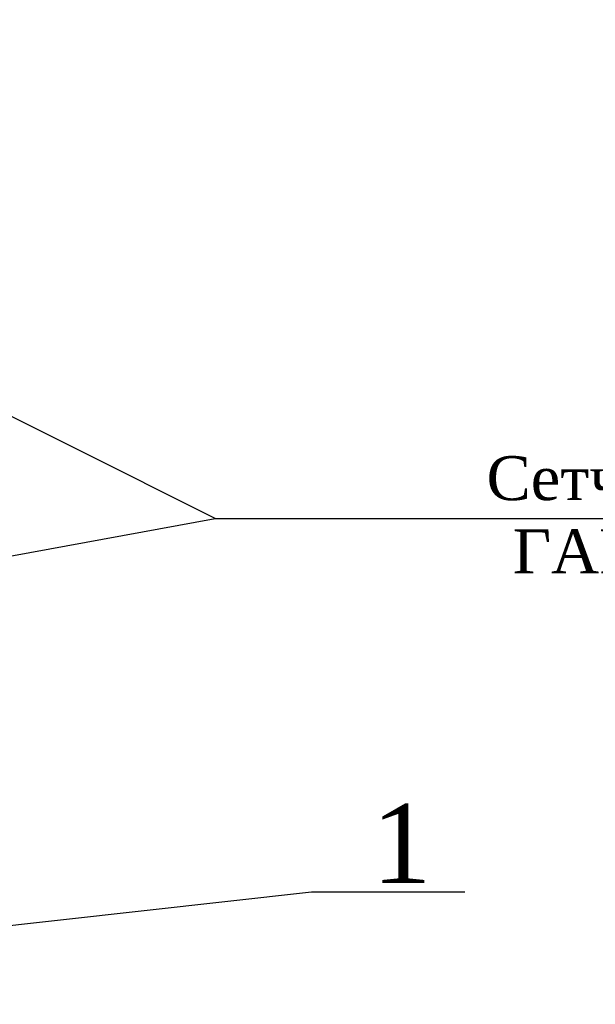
# Model space of a CAD drawing. Header units: inches. Extents: x 9403 to 10041, y 45 to 1090.
# Tile 17 of 41: x 9693 to 9719, y 324 to 368. Entities that reach past the tile are written whole.
import ezdxf

# ---------------------------------------------------------------- set-up
doc = ezdxf.new("R2010")
doc.units = ezdxf.units.IN
doc.header["$MEASUREMENT"] = 0
doc.styles.add('TIEMS', font='times.ttf')

msp = doc.modelspace()

# ---------------------------------------------------------------- linework, layer by layer
at = {"linetype": 'ByBlock'}
for points in [[(9701.505, 345.691), (9656.176, 368.393)], [(9701.505, 345.691), (9731.353, 345.691)]]:
    msp.add_lwpolyline(points, dxfattribs=at)
at = {"color": 188}
for points in [[(9644.968, 335.325), (9701.505, 345.691)], [(9660.017, 323.566), (9705.889, 328.693), (9712.861, 328.693)]]:
    msp.add_lwpolyline(points, dxfattribs=at)

# ---------------------------------------------------------------- texts
at = {"color": 7, "style": 'TIEMS'}
msp.add_text('1', height=3.6, dxfattribs=at).set_placement((9708.63, 329.085))
at = {"color": 0, "insert": (9741.978, 342.538), "char_height": 2, "width": 52.6704, "attachment_point": 9, "style": 'TIEMS'}
msp.add_mtext('Сетчатые ограждение\\P ГАРДИС (3D  забор)', dxfattribs=at)

doc.saveas('drawing.dxf')
